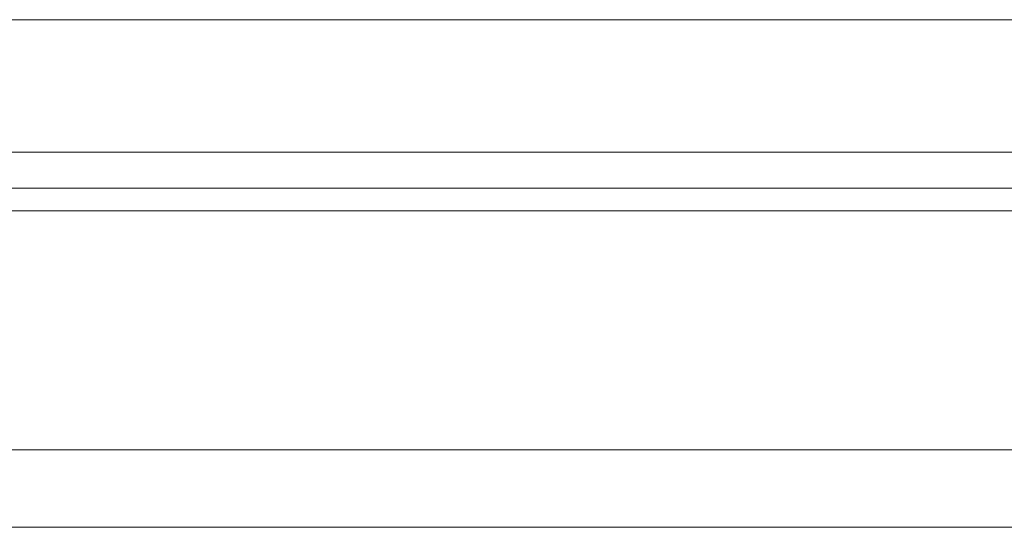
# Model space of a CAD drawing. Header units: millimetres. Extents: x 392 to 686, y 99 to 222.
# Tile 22 of 51: x 593 to 608, y 116 to 124. Entities that reach past the tile are written whole.
import ezdxf

# ---------------------------------------------------------------- set-up
doc = ezdxf.new("R2010")
doc.units = ezdxf.units.MM
doc.layers.add('OUT', color=3, linetype='Continuous')

msp = doc.modelspace()

# ---------------------------------------------------------------- linework, layer by layer
at = {"layer": 'OUT', "color": 0, "linetype": 'Continuous', "lineweight": 15}
for p, q in [((650.517, 123.695), (562.517, 123.695)), ((650.517, 121.645), (562.517, 121.645)), ((682.517, 121.091), (536.644, 121.091)), ((662.517, 120.738), (536.589, 120.738)), ((682.517, 117.045), (535.467, 117.045)), ((662.517, 115.845), (496.517, 115.845))]:
    msp.add_line(p, q, dxfattribs=at)

doc.saveas('drawing.dxf')
